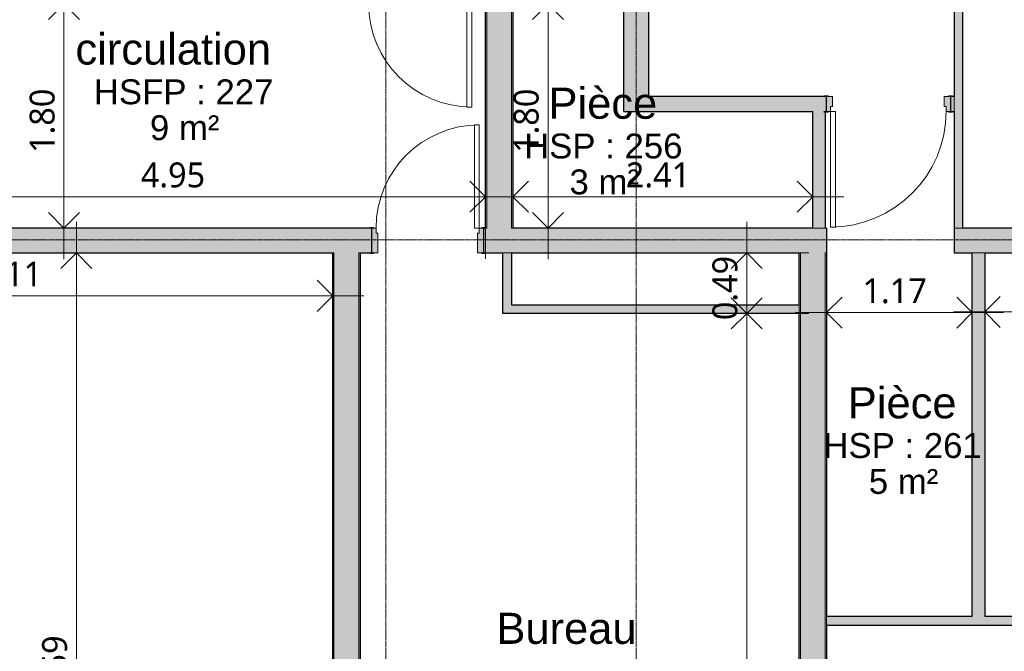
# Model space of a CAD drawing. Header units: millimetres. Extents: x -61176 to 31560, y -11428 to 53287.
# Tile 23 of 124: x -1105 to 6810, y 540 to 5620. Entities that reach past the tile are written whole.
import ezdxf

# ---------------------------------------------------------------- set-up
doc = ezdxf.new("R2010")
doc.units = ezdxf.units.MM
doc.linetypes.add('Ligne de quadrillage', pattern=[22.225, 12.7, -3.175, 3.175, -3.175])
for name, color, linetype, lineweight in [('A-ANNO-DIMS', 211, 'Continuous', 9), ('A-ANNO-DIMS-100', 211, 'Continuous', 9), ('A-AREA-IDEN', 2, 'Continuous', 9), ('A-DOOR', 31, 'Continuous', 9), ('A-DOOR-FRAM', 31, 'Continuous', 9), ('A-WALL', 113, 'Continuous', 9), ('A-WALL-PATT', 111, 'Continuous', 25), ('I-WALL', 2, 'Continuous', 9), ('S-GRID', 1, 'Continuous', 9)]:
    doc.layers.add(name, color=color, linetype=linetype, lineweight=lineweight)
doc.styles.add('Arial_1', font='arial.ttf', dxfattribs={"height": 200})
doc.styles.add('Arial_B', font='txt', dxfattribs={"height": 250})
doc.styles.add('Trebuchet MS_B', font='txt', dxfattribs={"height": 200})
doc.dimstyles.new('Cotes_linéaires_rouge_2mm', dxfattribs={"dimscale": 304.8, "dimtxt": 206.190181, "dimasz": 0.410105, "dimexe": 0.82021, "dimexo": 0.0625, "dimgap": 0.065617, "dimtad": 1, "dimlfac": 0.001, "dimrnd": 0.01, "dimzin": 0, "dimdsep": 46, "dimtxsty": 'Trebuchet MS_B', "dimblk1": 'OPEN30', "dimblk2": 'OPEN30', "dimsah": 1, "dimcen": 0.09, "dimdle": 0.82021, "dimazin": 0, "dimtfac": 1, "dimtdec": 4, "dimtix": 1, "dimtmove": 0, "dimatfit": 3, "dimfxl": 1.64042, "dimfxlon": 1, "dimtvp": 1, "dimtolj": 1, "dimtzin": 0, "dimarcsym": 2})

# ---------------------------------------------------------------- blocks, each defined once
blk = doc.blocks.new('__Int_ Simple - __PP _0_83m x 2_04m_-1519624-Niveau 1')
at = {"layer": 'A-DOOR'}
h = blk.add_hatch(color=254, dxfattribs=at)
h.paths.add_polyline_path([(-500, -80), (-470, -80), (-470, -75), (-500, -75)])
h.paths.add_polyline_path([(430, -80), (430, -75), (400, -75), (400, -80)])
h.paths.add_polyline_path([(-470, 75), (-470, 80), (-500, 80), (-500, 75)])
h.paths.add_polyline_path([(400, 75), (430, 75), (430, 80), (400, 80)])
at = {"layer": 'A-DOOR-FRAM'}
h = blk.add_hatch(color=254, dxfattribs=at)
h.paths.add_polyline_path([(380, -75), (415, -75), (415, 75), (365, 75), (365, -35), (380, -35)])
h.paths.add_polyline_path([(-450, -75), (-450, -35), (-435, -35), (-435, 75), (-485, 75), (-485, -75)])
at = {"layer": 'A-DOOR', "lineweight": 25}
for p, q in [((-470, 80), (-500, 80)), ((-500, 80), (-500, 75)), ((-470, 75), (-470, 80)), ((430, 80), (400, 80)), ((400, 80), (400, 75)), ((430, 75), (430, 80)), ((-500, 75), (-470, 75)), ((400, 75), (430, 75)), ((-470, -75), (-500, -75)), ((-500, -75), (-500, -80)), ((-470, -80), (-470, -75)), ((430, -75), (400, -75)), ((400, -75), (400, -80)), ((430, -80), (430, -75)), ((-500, -80), (-470, -80)), ((400, -80), (430, -80))]:
    blk.add_line(p, q, dxfattribs=at)
at = {"layer": 'A-DOOR'}
for p, q in [((380, -75), (340, -75)), ((340, -905), (340, -75)), ((380, -75), (380, -905)), ((380, -905), (340, -905))]:
    blk.add_line(p, q, dxfattribs=at)
blk.add_arc((380, -75), 830, 180, 270, dxfattribs=at)
at = {"layer": 'A-DOOR-FRAM', "lineweight": 18}
for p, q in [((-485, 75), (-485, -75)), ((-435, 75), (-485, 75)), ((-435, -35), (-435, 75)), ((415, 75), (365, 75)), ((365, 75), (365, -35)), ((415, -75), (415, 75)), ((-485, -75), (-450, -75)), ((-450, -75), (-450, -35)), ((-450, -35), (-435, -35)), ((365, -35), (380, -35)), ((380, -35), (380, -75)), ((380, -75), (415, -75))]:
    blk.add_line(p, q, dxfattribs=at)
blk = doc.blocks.new('__Int_ Simple - __PP _0_93m x 2_04m_-1291974-Niveau 1')
at = {"layer": 'A-DOOR'}
h = blk.add_hatch(color=254, dxfattribs=at)
h.paths.add_polyline_path([(-550, 65), (-550, 60), (-520, 60), (-520, 65)])
h.paths.add_polyline_path([(480, 65), (450, 65), (450, 60), (480, 60)])
h.paths.add_polyline_path([(-550, -60), (-550, -65), (-520, -65), (-520, -60)])
h.paths.add_polyline_path([(480, -60), (450, -60), (450, -65), (480, -65)])
at = {"layer": 'A-DOOR-FRAM'}
h = blk.add_hatch(color=254, dxfattribs=at)
h.paths.add_polyline_path([(465, 60), (430, 60), (430, 20), (415, 20), (415, -60), (465, -60)])
h.paths.add_polyline_path([(-500, 60), (-535, 60), (-535, -60), (-485, -60), (-485, 20), (-500, 20)])
at = {"layer": 'A-DOOR'}
for p, q in [((430, 990), (390, 990)), ((390, 990), (390, 60)), ((430, 60), (430, 990)), ((430, 60), (390, 60))]:
    blk.add_line(p, q, dxfattribs=at)
at = {"layer": 'A-DOOR', "lineweight": 25}
for p, q in [((-550, 60), (-550, 65)), ((-550, 65), (-520, 65)), ((-520, 60), (-550, 60)), ((-520, 65), (-520, 60)), ((450, 60), (450, 65)), ((450, 65), (480, 65)), ((480, 60), (450, 60)), ((480, 65), (480, 60)), ((-550, -65), (-550, -60)), ((-550, -60), (-520, -60)), ((-520, -65), (-550, -65)), ((-520, -60), (-520, -65)), ((450, -65), (450, -60)), ((450, -60), (480, -60)), ((480, -65), (450, -65)), ((480, -60), (480, -65))]:
    blk.add_line(p, q, dxfattribs=at)
at = {"layer": 'A-DOOR'}
blk.add_arc((430, 60), 930, 90, 180, dxfattribs=at)
at = {"layer": 'A-DOOR-FRAM', "lineweight": 18}
for p, q in [((-535, 60), (-500, 60)), ((-535, -60), (-535, 60)), ((-500, 60), (-500, 20)), ((-500, 20), (-485, 20)), ((-485, 20), (-485, -60)), ((415, 20), (430, 20)), ((415, -60), (415, 20)), ((430, 60), (465, 60)), ((430, 20), (430, 60)), ((465, 60), (465, -60)), ((-485, -60), (-535, -60)), ((465, -60), (415, -60))]:
    blk.add_line(p, q, dxfattribs=at)
blk = doc.blocks.new('__Int_ Simple - __PP _0_83m x 2_04m_-1519620-Niveau 1')
at = {"layer": 'A-DOOR'}
h = blk.add_hatch(color=254, dxfattribs=at)
h.paths.add_polyline_path([(-500, -105), (-470, -105), (-470, -100), (-500, -100)])
h.paths.add_polyline_path([(400, -105), (430, -105), (430, -100), (400, -100)])
h.paths.add_polyline_path([(-470, 100), (-470, 105), (-500, 105), (-500, 100)])
h.paths.add_polyline_path([(430, 100), (430, 105), (400, 105), (400, 100)])
at = {"layer": 'A-DOOR-FRAM'}
h = blk.add_hatch(color=254, dxfattribs=at)
h.paths.add_polyline_path([(365, -100), (415, -100), (415, 100), (380, 100), (380, 60), (365, 60)])
h.paths.add_polyline_path([(-435, -100), (-435, 60), (-450, 60), (-450, 100), (-485, 100), (-485, -100)])
at = {"layer": 'A-DOOR'}
for p, q in [((380, 930), (340, 930)), ((340, 930), (340, 100)), ((380, 100), (380, 930)), ((380, 100), (340, 100))]:
    blk.add_line(p, q, dxfattribs=at)
at = {"layer": 'A-DOOR', "lineweight": 25}
for p, q in [((-500, 100), (-500, 105)), ((-500, 105), (-470, 105)), ((-470, 100), (-500, 100)), ((-470, 105), (-470, 100)), ((400, 100), (400, 105)), ((400, 105), (430, 105)), ((430, 100), (400, 100)), ((430, 105), (430, 100)), ((-500, -105), (-500, -100)), ((-500, -100), (-470, -100)), ((-470, -105), (-500, -105)), ((-470, -100), (-470, -105)), ((400, -105), (400, -100)), ((400, -100), (430, -100)), ((430, -105), (400, -105)), ((430, -100), (430, -105))]:
    blk.add_line(p, q, dxfattribs=at)
at = {"layer": 'A-DOOR'}
blk.add_arc((380, 100), 830, 90, 180, dxfattribs=at)
at = {"layer": 'A-DOOR-FRAM', "lineweight": 18}
for p, q in [((-485, 100), (-450, 100)), ((-485, -100), (-485, 100)), ((-450, 100), (-450, 60)), ((380, 100), (415, 100)), ((380, 60), (380, 100)), ((415, 100), (415, -100)), ((-450, 60), (-435, 60)), ((-435, 60), (-435, -100)), ((365, 60), (380, 60)), ((365, -100), (365, 60)), ((-435, -100), (-485, -100)), ((415, -100), (365, -100))]:
    blk.add_line(p, q, dxfattribs=at)
blk = doc.blocks.new('DIMBLOCK171-Niveau 1')
at = {"layer": 'A-ANNO-DIMS-100'}
for p, q in [((-749.3, 5997.7), (-749.3, 3694)), ((-249.3, 5747.7), (-999.3, 5747.7)), ((-749.3, 5747.7), (-249.3, 5747.7)), ((-249.3, 3944), (-999.3, 3944)), ((-749.3, 3944), (-249.3, 3944))]:
    blk.add_line(p, q, dxfattribs=at)
at = {"layer": 'A-ANNO-DIMS-100', "lineweight": 25}
for p, q in [((-749.3, 5747.7), (-874.3, 5622.7)), ((-749.3, 5747.7), (-624.3, 5622.7)), ((-749.3, 3944), (-874.3, 4069)), ((-749.3, 3944), (-624.3, 4069))]:
    blk.add_line(p, q, dxfattribs=at)
at = {"layer": 'A-ANNO-DIMS-100', "color": 0, "insert": (-1025.2, 4548.8), "char_height": 200, "width": 712.929, "attachment_point": 1, "rotation": 90, "line_spacing_factor": 1.048425, "style": 'Trebuchet MS_B'}
blk.add_mtext('1.80', dxfattribs=at)
blk = doc.blocks.new('_Open30')
at = {"color": 0, "linetype": 'ByBlock', "lineweight": -2}
for p, q in [((-1, 0.268), (0, 0)), ((0, 0), (-1, -0.268)), ((0, 0), (-1, 0))]:
    blk.add_line(p, q, dxfattribs=at)
blk = doc.blocks.new('DIMBLOCK172-Niveau 1')
at = {"layer": 'A-ANNO-DIMS-100'}
for p, q in [((-649.3, 3994), (-649.3, -3097.5)), ((-149.3, 3744), (-899.3, 3744)), ((-649.3, 3744), (-149.3, 3744)), ((-149.3, -2847.5), (-899.3, -2847.5)), ((-649.3, -2847.5), (-149.3, -2847.5))]:
    blk.add_line(p, q, dxfattribs=at)
at = {"layer": 'A-ANNO-DIMS-100', "lineweight": 25}
for p, q in [((-649.3, 3744), (-774.3, 3619)), ((-649.3, 3744), (-524.3, 3619)), ((-649.3, -2847.5), (-774.3, -2722.5)), ((-649.3, -2847.5), (-524.3, -2722.5))]:
    blk.add_line(p, q, dxfattribs=at)
at = {"layer": 'A-ANNO-DIMS-100', "color": 0, "insert": (-925.2, 151.2), "char_height": 200, "width": 712.929, "attachment_point": 1, "rotation": 90, "line_spacing_factor": 1.048425, "style": 'Trebuchet MS_B'}
blk.add_mtext('6.59', dxfattribs=at)
blk = doc.blocks.new('DIMBLOCK178-Niveau 1')
at = {"layer": 'A-ANNO-DIMS-100'}
for p, q in [((-3700.7, 2899.2), (-3700.7, 3649.2)), ((1410.9, 2899.2), (1410.9, 3649.2)), ((1660.9, 3399.2), (-3950.7, 3399.2)), ((-3700.7, 3399.2), (-3700.7, 2899.2)), ((1410.9, 3399.2), (1410.9, 2899.2))]:
    blk.add_line(p, q, dxfattribs=at)
at = {"layer": 'A-ANNO-DIMS-100', "lineweight": 25}
for p, q in [((-3700.7, 3399.2), (-3575.7, 3524.2)), ((1410.9, 3399.2), (1285.9, 3524.2)), ((-3700.7, 3399.2), (-3575.7, 3274.2)), ((1410.9, 3399.2), (1285.9, 3274.2))]:
    blk.add_line(p, q, dxfattribs=at)
at = {"layer": 'A-ANNO-DIMS-100', "color": 0, "insert": (-1441.9, 3675.1), "char_height": 200, "width": 712.929, "attachment_point": 1, "rotation": 360, "line_spacing_factor": 1.048425, "style": 'Trebuchet MS_B'}
blk.add_mtext('5.11', dxfattribs=at)
blk = doc.blocks.new('DIMBLOCK179-Niveau 1')
at = {"layer": 'A-ANNO-DIMS-100'}
for p, q in [((4739.2, 3994), (4739.2, 3257.6)), ((5239.2, 3744), (4489.2, 3744)), ((4739.2, 3744), (5239.2, 3744)), ((5239.2, 3257.6), (4489.2, 3257.6)), ((4739.2, 3257.6), (5239.2, 3257.6))]:
    blk.add_line(p, q, dxfattribs=at)
at = {"layer": 'A-ANNO-DIMS-100', "lineweight": 25}
for p, q in [((4739.2, 3744), (4614.2, 3619)), ((4739.2, 3744), (4864.2, 3619)), ((4739.2, 3257.6), (4614.2, 3382.6)), ((4739.2, 3257.6), (4864.2, 3382.6)), ((4739.2, 3257.6), (4614.2, 3132.6)), ((4739.2, 3257.6), (4864.2, 3132.6))]:
    blk.add_line(p, q, dxfattribs=at)
at = {"layer": 'A-ANNO-DIMS-100', "color": 0, "insert": (4463.3, 3203.7), "char_height": 200, "width": 712.929, "attachment_point": 1, "rotation": 90, "line_spacing_factor": 1.048425, "style": 'Trebuchet MS_B'}
blk.add_mtext('0.49', dxfattribs=at)
blk = doc.blocks.new('DIMBLOCK180-Niveau 1')
at = {"layer": 'A-ANNO-DIMS-100', "lineweight": 25}
for p, q in [((4739.2, 3257.6), (4614.2, 3382.6)), ((4739.2, 3257.6), (4864.2, 3382.6)), ((4739.2, 3257.6), (4614.2, 3132.6)), ((4739.2, 3257.6), (4864.2, 3132.6)), ((4739.2, -2847.5), (4614.2, -2722.5)), ((4739.2, -2847.5), (4864.2, -2722.5))]:
    blk.add_line(p, q, dxfattribs=at)
at = {"layer": 'A-ANNO-DIMS-100'}
for p, q in [((5239.2, 3257.6), (4489.2, 3257.6)), ((4739.2, 3257.6), (4739.2, -3097.5)), ((4739.2, 3257.6), (5239.2, 3257.6)), ((5239.2, -2847.5), (4489.2, -2847.5)), ((4739.2, -2847.5), (5239.2, -2847.5))]:
    blk.add_line(p, q, dxfattribs=at)
at = {"layer": 'A-ANNO-DIMS-100', "color": 0, "insert": (4463.3, -92), "char_height": 200, "width": 712.929, "attachment_point": 1, "rotation": 90, "line_spacing_factor": 1.048425, "style": 'Trebuchet MS_B'}
blk.add_mtext('6.11', dxfattribs=at)
blk = doc.blocks.new('DIMBLOCK181-Niveau 1')
at = {"layer": 'A-ANNO-DIMS-100'}
for p, q in [((5380.9, 2764.4), (5380.9, 3514.4)), ((6553, 2764.4), (6553, 3514.4)), ((6803, 3264.4), (5130.9, 3264.4)), ((5380.9, 3264.4), (5380.9, 2764.4)), ((6553, 3264.4), (6553, 2764.4))]:
    blk.add_line(p, q, dxfattribs=at)
at = {"layer": 'A-ANNO-DIMS-100', "lineweight": 25}
for p, q in [((5380.9, 3264.4), (5505.9, 3389.4)), ((6553, 3264.4), (6428, 3389.4)), ((5380.9, 3264.4), (5505.9, 3139.4)), ((6553, 3264.4), (6428, 3139.4))]:
    blk.add_line(p, q, dxfattribs=at)
at = {"layer": 'A-ANNO-DIMS-100', "color": 0, "insert": (5669.9, 3540.3), "char_height": 200, "width": 712.929, "attachment_point": 1, "rotation": 360, "line_spacing_factor": 1.048425, "style": 'Trebuchet MS_B'}
blk.add_mtext('1.17', dxfattribs=at)
blk = doc.blocks.new('DIMBLOCK182-Niveau 1')
at = {"layer": 'A-ANNO-DIMS-100'}
for p, q in [((6653, 2769.4), (6653, 3519.4)), ((10570.9, 2769.4), (10570.9, 3519.4)), ((10820.9, 3269.4), (6403, 3269.4)), ((6653, 3269.4), (6653, 2769.4)), ((10570.9, 3269.4), (10570.9, 2769.4))]:
    blk.add_line(p, q, dxfattribs=at)
at = {"layer": 'A-ANNO-DIMS-100', "lineweight": 25}
for p, q in [((6653, 3269.4), (6778, 3394.4)), ((10570.9, 3269.4), (10445.9, 3394.4)), ((6653, 3269.4), (6778, 3144.4)), ((10570.9, 3269.4), (10445.9, 3144.4))]:
    blk.add_line(p, q, dxfattribs=at)
at = {"layer": 'A-ANNO-DIMS-100', "color": 0, "insert": (8314.9, 3545.3), "char_height": 200, "width": 712.929, "attachment_point": 1, "line_spacing_factor": 1.048425, "style": 'Trebuchet MS_B'}
blk.add_mtext('3.92', dxfattribs=at)
blk = doc.blocks.new('DIMBLOCK183-Niveau 1')
at = {"layer": 'A-ANNO-DIMS-100'}
for p, q in [((2859.6, 4696), (2859.6, 3946)), ((2859.6, 4196), (2859.6, 4696)), ((5270.9, 4696), (5270.9, 3946)), ((5270.9, 4196), (5270.9, 4696)), ((2609.6, 4196), (5520.9, 4196))]:
    blk.add_line(p, q, dxfattribs=at)
at = {"layer": 'A-ANNO-DIMS-100', "lineweight": 25}
for p, q in [((2859.6, 4196), (2984.6, 4321)), ((5270.9, 4196), (5145.9, 4321)), ((2859.6, 4196), (2984.6, 4071)), ((5270.9, 4196), (5145.9, 4071))]:
    blk.add_line(p, q, dxfattribs=at)
at = {"layer": 'A-ANNO-DIMS-100', "color": 0, "insert": (3768.2, 4472), "char_height": 200, "width": 712.929, "attachment_point": 1, "line_spacing_factor": 1.048425, "style": 'Trebuchet MS_B'}
blk.add_mtext('2.41', dxfattribs=at)
blk = doc.blocks.new('DIMBLOCK184-Niveau 1')
at = {"layer": 'A-ANNO-DIMS-100'}
for p, q in [((3142.1, 5997.7), (3142.1, 3694)), ((3642.1, 5747.7), (2892.1, 5747.7)), ((3142.1, 5747.7), (3642.1, 5747.7)), ((3642.1, 3944), (2892.1, 3944)), ((3142.1, 3944), (3642.1, 3944))]:
    blk.add_line(p, q, dxfattribs=at)
at = {"layer": 'A-ANNO-DIMS-100', "lineweight": 25}
for p, q in [((3142.1, 5747.7), (3017.1, 5622.7)), ((3142.1, 5747.7), (3267.1, 5622.7)), ((3142.1, 3944), (3017.1, 4069)), ((3142.1, 3944), (3267.1, 4069))]:
    blk.add_line(p, q, dxfattribs=at)
at = {"layer": 'A-ANNO-DIMS-100', "color": 0, "insert": (2866.2, 4548.8), "char_height": 200, "width": 712.929, "attachment_point": 1, "rotation": 90, "line_spacing_factor": 1.048425, "style": 'Trebuchet MS_B'}
blk.add_mtext('1.80', dxfattribs=at)
blk = doc.blocks.new('DIMBLOCK185-Niveau 1')
at = {"layer": 'A-ANNO-DIMS-100'}
for p, q in [((-2308.4, 3696), (-2308.4, 4446)), ((2639.6, 3696), (2639.6, 4446)), ((2889.6, 4196), (-2558.4, 4196)), ((-2308.4, 4196), (-2308.4, 3696)), ((2639.6, 4196), (2639.6, 3696))]:
    blk.add_line(p, q, dxfattribs=at)
at = {"layer": 'A-ANNO-DIMS-100', "lineweight": 25}
for p, q in [((-2308.4, 4196), (-2183.4, 4321)), ((2639.6, 4196), (2514.6, 4321)), ((-2308.4, 4196), (-2183.4, 4071)), ((2639.6, 4196), (2514.6, 4071))]:
    blk.add_line(p, q, dxfattribs=at)
at = {"layer": 'A-ANNO-DIMS-100', "color": 0, "insert": (-131.4, 4472), "char_height": 200, "width": 712.929, "attachment_point": 1, "line_spacing_factor": 1.048425, "style": 'Trebuchet MS_B'}
blk.add_mtext('4.95', dxfattribs=at)

msp = doc.modelspace()

# ---------------------------------------------------------------- hatches: boundary and pattern name
at = {"layer": 'A-WALL', "transparency": 33554534}
h = msp.add_hatch(color=55, dxfattribs=at)
h.paths.add_polyline_path([(6477.979, 3943.989), (6477.979, 6243.58), (6407.979, 6243.58), (6407.979, 3943.989), (6442.979, 3943.989)])
h.paths.add_polyline_path([(6442.979, 7243.58), (6477.979, 7243.58), (6477.979, 7428.58), (6407.979, 7428.58), (6407.979, 7243.58)])
for points in [[(2849.643, 3943.989), (2849.643, 5747.67), (2649.643, 5747.67), (2649.643, 3943.989)], [(1420.885, -2847.468), (1620.885, -2847.468), (1620.885, 3743.989), (1420.885, 3743.989), (1420.885, -2044.239)], [(5170.885, -2847.468), (5370.885, -2847.468), (5370.885, 3743.989), (5170.885, 3743.989), (5170.885, -2044.239)]]:
    msp.add_hatch(color=55, dxfattribs=at).paths.add_polyline_path(points)
h = msp.add_hatch(color=55, dxfattribs=at)
h.paths.add_polyline_path([(-20956.253, 3743.989), (-12231.705, 3743.989), (-12212.705, 3943.989), (-20956.253, 3943.989), (-20956.253, 3802.375)])
h.paths.add_polyline_path([(-1971.23, 3743.989), (1724.643, 3743.989), (1724.643, 3943.989), (-2408.432, 3943.989), (-2408.432, 3743.989)])
h.paths.add_polyline_path([(-3700.657, 3743.989), (-3408.432, 3743.989), (-3408.432, 3943.989), (-3700.657, 3943.989), (-3700.657, 3843.989)])
h.paths.add_polyline_path([(5370.885, 3743.989), (5380.885, 3743.989), (5380.885, 3943.989), (2624.643, 3943.989), (2624.643, 3743.989), (5170.885, 3743.989)])
h.paths.add_polyline_path([(10570.885, 3743.989), (10570.885, 3943.989), (6407.979, 3943.989), (6407.979, 3743.989), (10167.48, 3743.989)])
h.paths.add_polyline_path([(-5753.749, 3743.989), (-5753.749, 3943.989), (-7609.748, 3943.989), (-7609.748, 3743.989), (-7366.213, 3743.989)])
at = {"layer": 'A-WALL-PATT', "transparency": 33554534}
for points in [[(2649.643, 3943.989), (2649.643, 5747.67), (2639.643, 5747.67), (2639.643, 3943.989)], [(2849.643, 3943.989), (2859.643, 3943.989), (2859.643, 5747.67), (2849.643, 5747.67), (2849.643, 5151.593)], [(1410.885, -2847.468), (1420.885, -2847.468), (1420.885, 3743.989), (1410.885, 3743.989), (1410.885, -2044.239)], [(1620.885, -2847.468), (1630.885, -2847.468), (1630.885, 3743.989), (1620.885, 3743.989), (1620.885, -2044.239)], [(5160.885, -2847.468), (5170.885, -2847.468), (5170.885, 3743.989), (5160.885, 3743.989), (5160.885, -2044.239)], [(5370.885, -2847.468), (5380.885, -2847.468), (5380.885, 3743.989), (5370.885, 3743.989), (5370.885, -2044.239)]]:
    msp.add_hatch(color=55, dxfattribs=at).paths.add_polyline_path(points)
at = {"layer": 'I-WALL', "transparency": 33554534}
for color, points in [(55, [(3750.885, 4882.618), (3950.885, 4882.618), (3950.885, 5747.67), (3750.885, 5747.67)]), (55, [(5370.885, 3943.989), (5370.885, 4882.618), (5270.885, 4882.618), (5270.885, 3943.989)]), (55, [(2849.643, 3257.618), (2849.643, 3743.989), (2779.643, 3743.989), (2779.643, 3257.618)]), (55, [(6652.979, 820.394), (6652.979, 3743.989), (6552.979, 3743.989), (6552.979, 820.394)]), (55, [(2849.643, 3257.618), (5160.885, 3257.618), (5160.885, 3327.618), (2849.643, 3327.618)]), (8, [(5380.885, 750.394), (10570.885, 750.394), (10570.885, 820.394), (5380.885, 820.394)])]:
    msp.add_hatch(color=color, dxfattribs=at).paths.add_polyline_path(points)
h = msp.add_hatch(color=55, dxfattribs=at)
h.paths.add_polyline_path([(5370.885, 4882.618), (5377.979, 4882.618), (5377.979, 5002.618), (3950.885, 5002.618), (3950.885, 4882.618), (5270.885, 4882.618)])
h.paths.add_polyline_path([(6377.979, 4882.618), (6407.979, 4882.618), (6407.979, 5002.618), (6377.979, 5002.618)])

# ---------------------------------------------------------------- linework, layer by layer
at = {"layer": 'A-WALL', "lineweight": 25}
for p, q in [((6407.979, 6243.58), (6407.979, 5002.618)), ((6477.979, 3943.989), (6477.979, 6243.58)), ((2639.643, 3943.989), (2639.643, 5747.67)), ((2859.643, 5747.67), (2859.643, 3943.989)), ((6407.979, 4882.618), (6407.979, 3743.989)), ((1724.643, 3943.989), (-2308.432, 3943.989)), ((1724.643, 3743.989), (1724.643, 3943.989)), ((2639.643, 3943.989), (2624.643, 3943.989)), ((2624.643, 3743.989), (2624.643, 3943.989)), ((5270.885, 3943.989), (2859.643, 3943.989)), ((5380.885, 3943.989), (5370.885, 3943.989)), ((5380.885, 3943.989), (5380.885, 820.394)), ((10570.885, 3943.989), (6477.979, 3943.989)), ((-2408.432, 3743.989), (1410.885, 3743.989)), ((1410.885, -2847.468), (1410.885, 3743.989)), ((1630.885, 3743.989), (1724.643, 3743.989)), ((1630.885, 3743.989), (1630.885, -2847.468)), ((2624.643, 3743.989), (2779.643, 3743.989)), ((2849.643, 3743.989), (5160.885, 3743.989)), ((5160.885, 3327.618), (5160.885, 3743.989)), ((6407.979, 3743.989), (6552.979, 3743.989)), ((6652.979, 3743.989), (10570.885, 3743.989)), ((5160.885, -2847.468), (5160.885, 3257.618)), ((5380.885, 750.394), (5380.885, -2847.468))]:
    msp.add_line(p, q, dxfattribs=at)
at = {"layer": 'A-WALL'}
for p, q in [((2649.643, 5747.67), (2649.643, 3943.989)), ((2849.643, 5747.67), (2849.643, 3943.989)), ((6407.979, 5002.618), (6407.979, 4882.618)), ((2649.643, 3943.989), (2639.643, 3943.989)), ((5370.885, 3943.989), (2849.643, 3943.989)), ((6477.979, 3943.989), (6407.979, 3943.989)), ((1410.885, 3743.989), (1420.885, 3743.989)), ((1420.885, -2847.468), (1420.885, 3743.989)), ((1620.885, 3743.989), (1630.885, 3743.989)), ((1620.885, -2847.468), (1620.885, 3743.989)), ((2779.643, 3743.989), (5170.885, 3743.989)), ((5170.885, -2847.468), (5170.885, 3743.989)), ((5370.885, 3743.989), (5380.885, 3743.989)), ((5370.885, -2847.468), (5370.885, 3743.989)), ((6552.979, 3743.989), (6652.979, 3743.989)), ((5160.885, 3327.618), (5160.885, 3257.618)), ((5380.885, 750.394), (5380.885, 820.394))]:
    msp.add_line(p, q, dxfattribs=at)
at = {"layer": 'I-WALL', "lineweight": 25}
for p, q in [((3750.885, 4882.618), (3750.885, 5747.67)), ((3950.885, 5747.67), (3950.885, 5002.618)), ((5377.979, 5002.618), (3950.885, 5002.618)), ((5377.979, 5002.618), (5377.979, 4882.618)), ((6407.979, 5002.618), (6377.979, 5002.618)), ((6377.979, 5002.618), (6377.979, 4882.618)), ((3750.885, 4882.618), (5270.885, 4882.618)), ((5270.885, 3943.989), (5270.885, 4882.618)), ((5370.885, 4882.618), (5377.979, 4882.618)), ((5370.885, 4882.618), (5370.885, 3943.989)), ((6377.979, 4882.618), (6407.979, 4882.618)), ((2779.643, 3257.618), (2779.643, 3743.989)), ((2849.643, 3743.989), (2849.643, 3327.618)), ((6552.979, 820.394), (6552.979, 3743.989)), ((6652.979, 3743.989), (6652.979, 820.394)), ((2849.643, 3327.618), (5160.885, 3327.618)), ((5160.885, 3257.618), (2779.643, 3257.618)), ((6552.979, 820.394), (5380.885, 820.394)), ((10570.885, 820.394), (6652.979, 820.394)), ((5380.885, 750.394), (10570.885, 750.394))]:
    msp.add_line(p, q, dxfattribs=at)
at = {"layer": 'I-WALL'}
for p, q in [((5270.885, 4882.618), (5270.885, 4882.618)), ((2779.643, 3743.989), (2779.643, 3743.989))]:
    msp.add_line(p, q, dxfattribs=at)
at = {"layer": 'S-GRID', "linetype": 'Ligne de quadrillage', "lineweight": 18}
for p, q in [((1837.212, -9486.555), (1837.212, 51986.924)), ((3850.885, -9486.555), (3850.885, 51986.924)), ((-61176.497, 3848.989), (30259.658, 3848.989))]:
    msp.add_line(p, q, dxfattribs=at)

# ---------------------------------------------------------------- block references
at = {"layer": 'A-DOOR'}
for name, p in [('__Int_ Simple - __PP _0_83m x 2_04m_-1519624-Niveau 1', (2149.643, 5822.67)), ('__Int_ Simple - __PP _0_83m x 2_04m_-1519620-Niveau 1', (2209.643, 3843.989))]:
    msp.add_blockref(name, p, dxfattribs=at)
at = {"layer": 'A-DOOR', "rotation": 180}
msp.add_blockref('__Int_ Simple - __PP _0_93m x 2_04m_-1291974-Niveau 1', (5842.979, 4942.618), dxfattribs=at)

# ---------------------------------------------------------------- texts
at = {"layer": 'A-AREA-IDEN', "attachment_point": 1}
for s, insert, char_height, width, style in [('circulation', (-656.979, 5509.378), 250, 2140.50562, 'Arial_B'), ('HSFP : 227', (-509.571, 5140.237), 200, 1787.76312, 'Arial_1'), ('Pièce', (3146.155, 5073.519), 250, 1098.31187, 'Arial_B'), ('9 m²', (-58.479, 4851.464), 200, 689.45125, 'Arial_1'), ('HSP : 256', (2949.564, 4704.377), 200, 1579.32437, 'Arial_1'), ('3 m²', (3314.655, 4415.605), 200, 689.45125, 'Arial_1'), ('Pièce', (5552.435, 2664.082), 250, 1098.31187, 'Arial_B'), ('HSP : 261', (5355.844, 2294.941), 200, 1579.32437, 'Arial_1'), ('5 m²', (5720.935, 2006.168), 200, 689.45125, 'Arial_1'), ('Bureau', (2727.413, 849.994), 250, 1451.05437, 'Arial_B')]:
    msp.add_mtext(s, dxfattribs=dict(at, insert=insert, char_height=char_height, width=width, style=style))

# ---------------------------------------------------------------- dimensions: what is measured, and where the dimension line sits
at = {"layer": 'A-ANNO-DIMS'}
for base, p1, p2, angle, override, picture, middle in [((-749.25, 3943.989), (-249.25, 5747.67), (-249.25, 3943.989), 90, {"dimpost": '<>', "dimfxl": 1803.680528}, 'DIMBLOCK171-Niveau 1', (-873.022, 4845.829)), ((3142.1, 3943.989), (3642.1, 5747.67), (3642.1, 3943.989), 90, {"dimpost": '<>', "dimfxl": 1803.680528}, 'DIMBLOCK184-Niveau 1', (3018.329, 4845.829)), ((5270.885, 4196.043), (2859.643, 4696.043), (5270.885, 4696.043), 0, {"dimpost": '<>', "dimfxl": 2411.241643}, 'DIMBLOCK183-Niveau 1', (4065.264, 4319.814)), ((-2308.432, 4196.043), (2639.643, 3696.043), (-2308.432, 3696.043), 0, {"dimpost": '<>', "dimfxl": 4948.075255}, 'DIMBLOCK185-Niveau 1', (165.606, 4319.814)), ((-649.25, -2847.468), (-149.25, 3743.989), (-149.25, -2847.468), 90, {"dimpost": '<>', "dimfxl": 6591.457442}, 'DIMBLOCK172-Niveau 1', (-773.224, 448.26)), ((4739.241, 3257.618), (5239.241, 3743.989), (5239.241, 3257.618), 90, {"dimpost": '<>', "dimfxl": 486.371131}, 'DIMBLOCK179-Niveau 1', (4615.47, 3500.804)), ((-3700.657, 3399.167), (1410.885, 2899.167), (-3700.657, 2899.167), 360, {"dimpost": '<>', "dimfxl": 5111.541526}, 'DIMBLOCK178-Niveau 1', (-1144.886, 3522.534)), ((5380.885, 3264.392), (6552.979, 2764.392), (5380.885, 2764.392), 360, {"dimpost": '<>', "dimfxl": 1172.093691}, 'DIMBLOCK181-Niveau 1', (5966.932, 3387.759)), ((6652.979, 3269.392), (10570.885, 2769.392), (6652.979, 2769.392), 0, {"dimpost": '<>', "dimfxl": 3917.906309}, 'DIMBLOCK182-Niveau 1', (8611.932, 3393.163)), ((4739.241, -2847.468), (5239.241, 3257.618), (5239.241, -2847.468), 90, {"dimpost": '<>', "dimfxl": 6105.086312}, 'DIMBLOCK180-Niveau 1', (4615.268, 205.075))]:
    dim = msp.add_linear_dim(base=base, p1=p1, p2=p2, angle=angle, dimstyle='Cotes_linéaires_rouge_2mm', override=override, dxfattribs=at)
    dim.commit()
    dim.dimension.update_dxf_attribs({"geometry": picture, "text_midpoint": middle})

doc.saveas('drawing.dxf')
